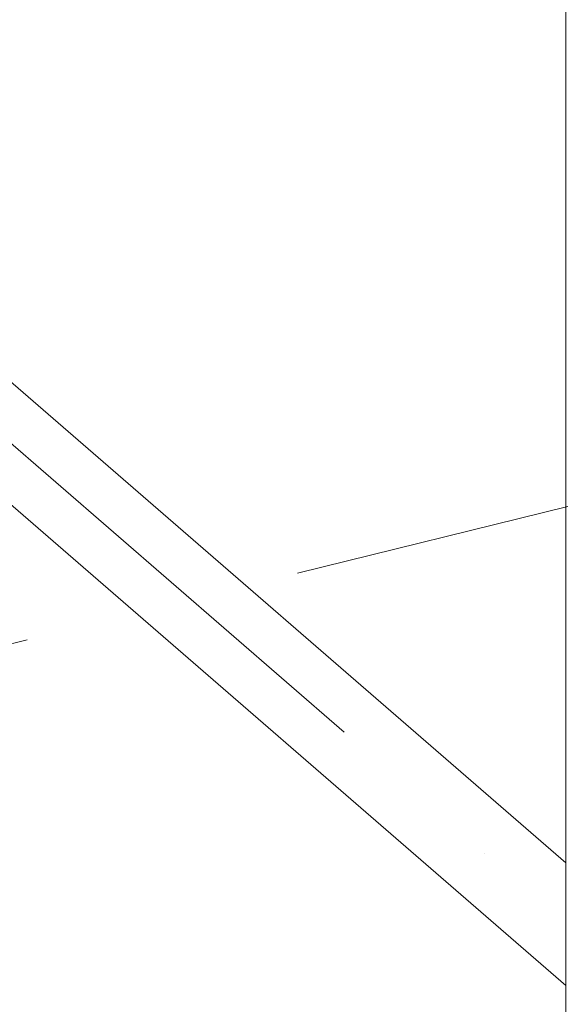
# Model space of a CAD drawing. Header units: millimetres. Extents: x -121 to 34184, y -147 to 33428.
# Tile 9 of 107: x 8974 to 9268, y 21099 to 21631. Entities that reach past the tile are written whole.
import ezdxf

# ---------------------------------------------------------------- set-up
doc = ezdxf.new("R2010")
doc.units = ezdxf.units.MM
doc.linetypes.add('ADSK_Осевая', pattern=[700, 500, -100, 0, -100])
doc.linetypes.add('ADSK_Скрыто', pattern=[300, 150, -150])
for name, color, linetype, lineweight in [('G-____-____-SYMB', 111, 'ADSK_Скрыто', 20), ('P-PIPE-____-CNTR', 3, 'ADSK_Осевая', 20), ('P-PIPE-____-OTLN', 3, 'Continuous', 20)]:
    doc.layers.add(name, color=color, linetype=linetype, lineweight=lineweight)

msp = doc.modelspace()

# ---------------------------------------------------------------- linework, layer by layer
at = {"layer": 'G-____-____-SYMB'}
msp.add_line((13346.21, 22375.37), (6943.25, 20793.24), dxfattribs=at)
at = {"layer": 'P-PIPE-____-CNTR', "color": 9}
msp.add_line((8770.63, 21573.76), (9267.82, 21142.7), dxfattribs=at)
msp.add_line((8770.63, 21573.76), (9267.82, 21142.7), dxfattribs=at)
at = {"layer": 'P-PIPE-____-OTLN', "color": 22}
for p, q in [((9267.81, 22606.9), (9267.8, 20345.81)), ((9267.82, 21175.78), (8777.84, 21600.59)), ((8745.09, 21562.81), (9267.82, 21109.61))]:
    msp.add_line(p, q, dxfattribs=at)

doc.saveas('drawing.dxf')
